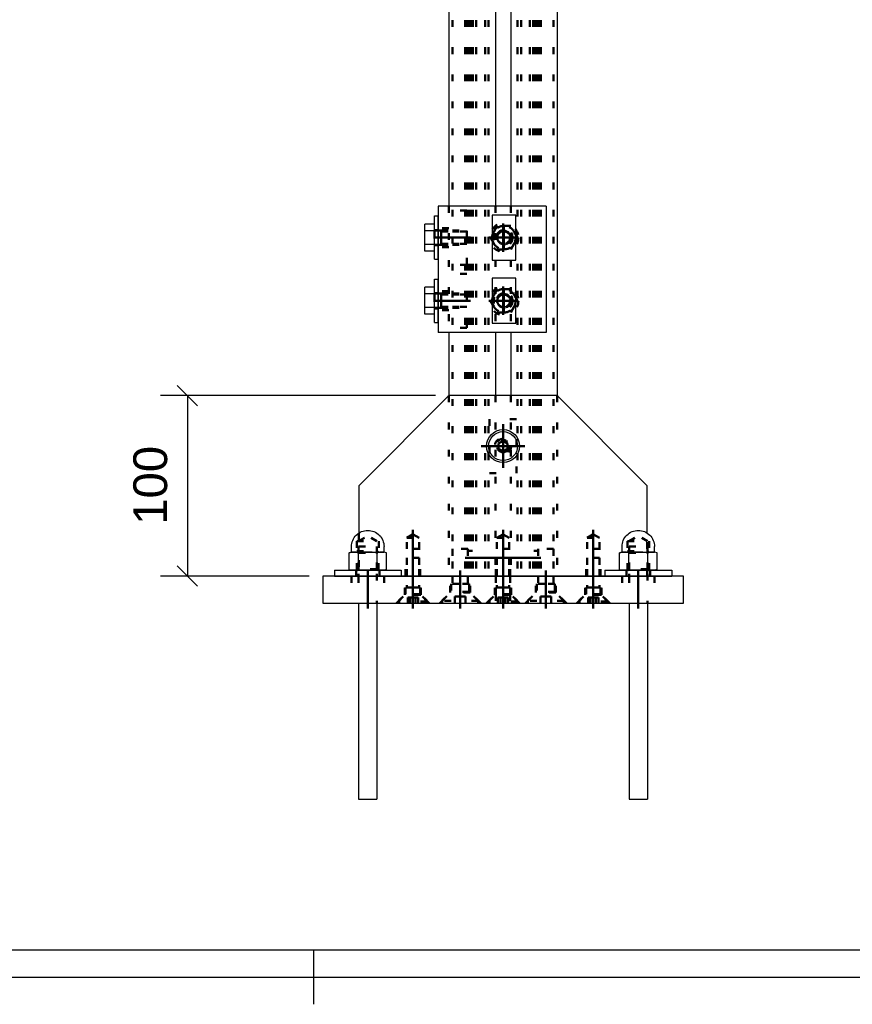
# Model space of a CAD drawing. Header units: millimetres. Extents: x -11 to 409, y -459 to -162.
# Tile 7 of 23: x 92 to 153, y -456 to -383. Entities that reach past the tile are written whole.
import ezdxf

# ---------------------------------------------------------------- set-up
doc = ezdxf.new("R2010")
doc.units = ezdxf.units.MM
doc.linetypes.add('DOT', pattern=[2, 0.5, -1.5])
doc.linetypes.add('STRICHPUNKT2', pattern=[18.5, 10, -4, 0.5, -4])
doc.layers.get('0').update_dxf_attribs({"linetype": 'CONTINUOUS'})
for name, color, linetype in [('DIM49', 4, 'CONTINUOUS'), ('LE_RED', 1, 'CONTINUOUS'), ('TXT_DIM49', 2, 'CONTINUOUS')]:
    doc.layers.add(name, color=color, linetype=linetype)
doc.layers.add('LE_ALL', color=7, linetype='CONTINUOUS', lineweight=50)
doc.styles.add('ARIAL', font='arial.ttf')

# ---------------------------------------------------------------- blocks, each defined once
blk = doc.blocks.new('DINA3_00002', base_point=(401.533, -452.238))
for p, q in [((401.533, -452.238), (-4.467, -452.238)), ((113.533, -456.238), (113.533, -452.238)), ((-6.467, -454.238), (403.533, -454.238))]:
    blk.add_line(p, q)
blk = doc.blocks.new('_ZBL0002_00001')
blk.add_blockref('DINA3_00002', (401.533, -452.238))
blk = doc.blocks.new('Profiel 60x60_00716', base_point=(130.065, -233.526))
for p, q in [((131.531, -233.526), (131.531, -411.259)), ((123.531, -331.255), (123.531, -397.255)), ((123.531, -406.588), (123.531, -411.259)), ((126.965, -406.588), (126.965, -411.259)), ((128.098, -406.588), (128.098, -411.259))]:
    blk.add_line(p, q)
for points in [[(126.965, -331.255), (126.965, -397.255)], [(128.098, -331.255), (128.098, -397.255)]]:
    blk.add_lwpolyline(points)
at = {"layer": 'LE_ALL', "color": 3, "linetype": 'DOT'}
for p, q in [((123.798, -233.526), (123.798, -424.592)), ((123.798, -233.526), (123.798, -424.592)), ((124.728, -233.526), (124.728, -424.592)), ((124.878, -233.526), (124.878, -424.592)), ((124.931, -233.526), (124.931, -424.592)), ((124.998, -233.526), (124.998, -424.592)), ((125.106, -233.526), (125.106, -424.592)), ((125.211, -233.526), (125.211, -424.592)), ((125.224, -233.526), (125.224, -424.592)), ((125.265, -233.526), (125.265, -424.592)), ((125.298, -233.526), (125.298, -424.592)), ((125.545, -233.526), (125.545, -424.592)), ((126.198, -233.526), (126.198, -424.592)), ((126.465, -233.526), (126.465, -424.592)), ((128.598, -233.526), (128.598, -424.592)), ((128.865, -233.526), (128.865, -424.592)), ((129.518, -233.526), (129.518, -424.592)), ((129.765, -233.526), (129.765, -424.592)), ((129.798, -233.526), (129.798, -424.592)), ((129.838, -233.526), (129.838, -424.592)), ((129.851, -233.526), (129.851, -424.592)), ((129.956, -233.526), (129.956, -424.592)), ((130.065, -233.526), (130.065, -424.592)), ((130.131, -233.526), (130.131, -424.592)), ((130.185, -233.526), (130.185, -424.592)), ((130.334, -233.526), (130.334, -424.592)), ((131.265, -233.526), (131.265, -424.592)), ((131.265, -233.526), (131.265, -424.592)), ((123.531, -411.259), (123.531, -424.592)), ((126.965, -411.259), (126.965, -424.592)), ((128.098, -411.259), (128.098, -424.592)), ((131.531, -411.259), (131.531, -424.592)), ((125.265, -422.725), (124.998, -422.725)), ((130.065, -422.725), (129.798, -422.725)), ((125.265, -423.792), (124.998, -423.792)), ((130.065, -423.792), (129.798, -423.792))]:
    blk.add_line(p, q, dxfattribs=at)
for points in [[(126.965, -397.255), (126.965, -406.588)], [(128.098, -397.255), (128.098, -406.588)]]:
    blk.add_lwpolyline(points, dxfattribs=at)
blk = doc.blocks.new('_00718', base_point=(130.331, -423.259))
at = {"layer": 'LE_ALL', "color": 1, "linetype": 'STRICHPUNKT2'}
blk.add_line((130.331, -423.259), (124.731, -423.259), dxfattribs=at)
blk = doc.blocks.new('_00717')
blk.add_blockref('_00718', (130.331, -423.259))
blk = doc.blocks.new('Profiel 60x60_00715')
for name, p in [('Profiel 60x60_00716', (130.065, -233.526)), ('_00717', (0, 0))]:
    blk.add_blockref(name, p)
blk = doc.blocks.new('Brede Strip 15x200_00721', base_point=(121.465, -425.975))
blk.add_lwpolyline([(140.864, -426.592), (140.864, -424.592), (114.198, -424.592), (114.198, -426.592)], close=True)
at = {"layer": 'LE_ALL', "color": 3, "linetype": 'DOT'}
for p, q in [((116.331, -424.592), (116.331, -426.592)), ((118.731, -424.592), (118.731, -426.592)), ((121.465, -425.975), (121.465, -424.592)), ((125.098, -425.81), (125.098, -424.592)), ((126.998, -424.592), (126.998, -425.431)), ((128.065, -424.592), (128.065, -425.431)), ((128.131, -425.975), (128.131, -424.592)), ((131.431, -425.81), (131.431, -424.592)), ((134.798, -425.975), (134.798, -424.592)), ((136.331, -424.592), (136.331, -426.592)), ((138.731, -424.592), (138.731, -426.592)), ((121.465, -425.975), (120.265, -425.975)), ((122.081, -426.592), (121.465, -425.975)), ((125.098, -425.81), (123.631, -425.81)), ((125.88, -426.592), (125.098, -425.81)), ((128.131, -425.975), (126.931, -425.975)), ((126.998, -425.931), (126.998, -426.592)), ((128.065, -425.931), (128.065, -426.592)), ((128.748, -426.592), (128.131, -425.975)), ((131.431, -425.81), (129.965, -425.81)), ((132.213, -426.592), (131.431, -425.81)), ((134.798, -425.975), (133.598, -425.975)), ((135.415, -426.592), (134.798, -425.975))]:
    blk.add_line(p, q, dxfattribs=at)
for points in [[(119.648, -426.592), (120.265, -425.975), (120.265, -424.592)], [(122.849, -426.592), (123.631, -425.81), (123.631, -424.592)], [(126.315, -426.592), (126.931, -425.975), (126.931, -424.592)], [(129.183, -426.592), (129.965, -425.81), (129.965, -424.592)], [(132.981, -426.592), (133.598, -425.975), (133.598, -424.592)]]:
    blk.add_lwpolyline(points, dxfattribs=at)
blk = doc.blocks.new('_00723', base_point=(137.531, -424.192))
at = {"layer": 'LE_ALL', "color": 1, "linetype": 'STRICHPUNKT2'}
for p, q in [((117.531, -424.192), (117.531, -426.992)), ((117.531, -424.192), (117.531, -426.992)), ((120.865, -426.992), (120.865, -424.192)), ((120.865, -426.992), (120.865, -424.192)), ((124.365, -426.992), (124.365, -424.192)), ((124.365, -426.992), (124.365, -424.192)), ((127.531, -426.992), (127.531, -424.192)), ((127.531, -426.992), (127.531, -424.192)), ((127.531, -424.325), (127.531, -426.859)), ((130.698, -426.992), (130.698, -424.192)), ((130.698, -426.992), (130.698, -424.192)), ((134.198, -426.992), (134.198, -424.192)), ((134.198, -426.992), (134.198, -424.192)), ((137.531, -424.192), (137.531, -426.992)), ((137.531, -424.192), (137.531, -426.992))]:
    blk.add_line(p, q, dxfattribs=at)
blk = doc.blocks.new('_00722')
blk.add_blockref('_00723', (137.531, -424.192))
blk = doc.blocks.new('Brede Strip 15x200_00720')
for name, p in [('Brede Strip 15x200_00721', (121.465, -425.975)), ('_00722', (0, 0))]:
    blk.add_blockref(name, p)
blk = doc.blocks.new('Carrosseriering M12 (ISO 7093 _ DIN 9021)_00727', base_point=(116.665, -424.592))
for p, q in [((115.065, -424.152), (119.998, -424.152)), ((115.065, -424.152), (115.065, -424.592)), ((115.065, -424.592), (119.998, -424.592)), ((119.998, -424.152), (119.998, -424.592))]:
    blk.add_line(p, q)
at = {"layer": 'LE_ALL', "color": 3, "linetype": 'DOT'}
for p, q in [((116.665, -424.592), (116.665, -424.152)), ((118.398, -424.592), (118.398, -424.152))]:
    blk.add_line(p, q, dxfattribs=at)
blk = doc.blocks.new('Carrosseriering M12 (ISO 7093 _ DIN 9021)_00726')
blk.add_blockref('Carrosseriering M12 (ISO 7093 _ DIN 9021)_00727', (116.665, -424.592))
blk = doc.blocks.new('Hoge dopmoer (DIN 1587)-M12_00729', base_point=(116.723, -422.752))
for p, q in [((118.917, -422.868), (118.731, -422.819)), ((118.917, -424.102), (118.917, -422.868)), ((116.146, -424.102), (116.331, -424.152)), ((118.917, -424.102), (118.731, -424.152)), ((116.492, -424.152), (116.331, -424.152)), ((118.57, -424.152), (117.531, -424.152)), ((118.731, -424.152), (118.57, -424.152))]:
    blk.add_line(p, q)
blk.add_lwpolyline([(116.331, -422.819), (116.331, -422.419, -0.414214), (117.531, -421.219, -0.414214), (118.731, -422.419)], format="xyb")
for points in [[(116.146, -424.102), (116.146, -422.868), (116.331, -422.819), (116.492, -422.819), (117.531, -422.819), (118.57, -422.819), (118.731, -422.819), (118.731, -422.419)], [(116.146, -424.102), (116.325, -424.14), (116.492, -424.152), (116.659, -424.14), (116.838, -424.102), (116.838, -422.868), (116.659, -422.831), (116.492, -422.819), (116.325, -422.831), (116.146, -422.868)], [(118.224, -424.102), (118.224, -422.868), (117.865, -422.831), (117.531, -422.819), (117.197, -422.831), (116.838, -422.868)], [(118.57, -422.819), (118.404, -422.831), (118.224, -422.868)], [(118.917, -422.868), (118.737, -422.831), (118.57, -422.819)], [(116.838, -424.102), (117.197, -424.14), (117.531, -424.152), (116.492, -424.152)], [(117.531, -424.152), (117.865, -424.14), (118.224, -424.102)], [(118.224, -424.102), (118.404, -424.14), (118.57, -424.152)], [(118.57, -424.152), (118.737, -424.14), (118.917, -424.102)]]:
    blk.add_lwpolyline(points)
at = {"layer": 'LE_ALL', "color": 3, "linetype": 'DOT'}
for p, q in [((116.851, -422.019), (117.531, -421.619)), ((118.211, -422.019), (117.531, -421.619)), ((116.723, -422.019), (118.339, -422.019)), ((116.723, -422.019), (116.723, -422.752)), ((118.339, -422.019), (118.339, -422.752)), ((116.723, -422.752), (118.339, -422.752)), ((116.731, -424.152), (116.731, -422.752)), ((118.331, -424.152), (118.331, -422.752))]:
    blk.add_line(p, q, dxfattribs=at)
blk = doc.blocks.new('GEWINDE_00731', base_point=(116.731, -424.152))
at = {"layer": 'LE_ALL', "color": 3, "linetype": 'DOT'}
for p, q in [((116.731, -424.152), (116.731, -422.752)), ((116.731, -422.752), (116.851, -422.872)), ((116.851, -424.083), (116.851, -422.872)), ((116.851, -422.872), (118.211, -422.872)), ((118.331, -422.752), (118.211, -422.872)), ((118.211, -424.083), (118.211, -422.872)), ((118.331, -424.152), (118.331, -422.752)), ((116.731, -424.152), (116.851, -424.083)), ((118.211, -424.083), (116.851, -424.083)), ((118.331, -424.152), (118.211, -424.083))]:
    blk.add_line(p, q, dxfattribs=at)
blk = doc.blocks.new('GEWINDE_00730')
blk.add_blockref('GEWINDE_00731', (116.731, -424.152))
blk = doc.blocks.new('Hoge dopmoer (DIN 1587)-M12_00728')
for name, p in [('Hoge dopmoer (DIN 1587)-M12_00729', (116.723, -422.752)), ('GEWINDE_00730', (0, 0))]:
    blk.add_blockref(name, p)
blk = doc.blocks.new('Draadstang-M12x140_00733', base_point=(116.851, -441.085))
for p, q in [((116.851, -426.592), (116.851, -441.085)), ((118.211, -426.592), (118.211, -441.085)), ((116.851, -441.085), (118.211, -441.085))]:
    blk.add_line(p, q)
at = {"layer": 'LE_ALL', "color": 3, "linetype": 'DOT'}
for p, q in [((116.851, -422.419), (118.211, -422.419)), ((118.211, -422.419), (118.211, -426.592))]:
    blk.add_line(p, q, dxfattribs=at)
blk.add_lwpolyline([(116.851, -422.419), (116.851, -424.592), (116.851, -426.592)], dxfattribs=at)
blk = doc.blocks.new('Draadstang-M12x140_00732')
blk.add_blockref('Draadstang-M12x140_00733', (116.851, -441.085))
blk = doc.blocks.new('Montage_00725')
for name in ['Hoge dopmoer (DIN 1587)-M12_00728', 'Draadstang-M12x140_00732', 'Carrosseriering M12 (ISO 7093 _ DIN 9021)_00726']:
    blk.add_blockref(name, (0, 0))
blk = doc.blocks.new('Carrosseriering M12 (ISO 7093 _ DIN 9021)_00736', base_point=(136.665, -424.592))
for p, q in [((135.065, -424.152), (139.998, -424.152)), ((135.065, -424.152), (135.065, -424.592)), ((135.065, -424.592), (139.998, -424.592)), ((139.998, -424.152), (139.998, -424.592))]:
    blk.add_line(p, q)
at = {"layer": 'LE_ALL', "color": 3, "linetype": 'DOT'}
for p, q in [((136.665, -424.592), (136.665, -424.152)), ((138.398, -424.592), (138.398, -424.152))]:
    blk.add_line(p, q, dxfattribs=at)
blk = doc.blocks.new('Carrosseriering M12 (ISO 7093 _ DIN 9021)_00735')
blk.add_blockref('Carrosseriering M12 (ISO 7093 _ DIN 9021)_00736', (136.665, -424.592))
blk = doc.blocks.new('Hoge dopmoer (DIN 1587)-M12_00738', base_point=(136.723, -422.752))
for p, q in [((138.917, -422.868), (138.731, -422.819)), ((138.917, -424.102), (138.917, -422.868)), ((136.146, -424.102), (136.331, -424.152)), ((138.917, -424.102), (138.731, -424.152)), ((136.492, -424.152), (136.331, -424.152)), ((138.57, -424.152), (137.531, -424.152)), ((138.731, -424.152), (138.57, -424.152))]:
    blk.add_line(p, q)
blk.add_lwpolyline([(136.331, -422.819), (136.331, -422.419, -0.414214), (137.531, -421.219, -0.414214), (138.731, -422.419)], format="xyb")
for points in [[(136.146, -424.102), (136.146, -422.868), (136.331, -422.819), (136.492, -422.819), (137.531, -422.819), (138.57, -422.819), (138.731, -422.819), (138.731, -422.419)], [(136.146, -424.102), (136.325, -424.14), (136.492, -424.152), (136.659, -424.14), (136.838, -424.102), (136.838, -422.868), (136.659, -422.831), (136.492, -422.819), (136.325, -422.831), (136.146, -422.868)], [(138.224, -424.102), (138.224, -422.868), (137.865, -422.831), (137.531, -422.819), (137.197, -422.831), (136.838, -422.868)], [(138.57, -422.819), (138.404, -422.831), (138.224, -422.868)], [(138.917, -422.868), (138.737, -422.831), (138.57, -422.819)], [(136.838, -424.102), (137.197, -424.14), (137.531, -424.152), (136.492, -424.152)], [(137.531, -424.152), (137.865, -424.14), (138.224, -424.102)], [(138.224, -424.102), (138.404, -424.14), (138.57, -424.152)], [(138.57, -424.152), (138.737, -424.14), (138.917, -424.102)]]:
    blk.add_lwpolyline(points)
at = {"layer": 'LE_ALL', "color": 3, "linetype": 'DOT'}
for p, q in [((136.851, -422.019), (137.531, -421.619)), ((138.211, -422.019), (137.531, -421.619)), ((136.723, -422.019), (138.339, -422.019)), ((136.723, -422.019), (136.723, -422.752)), ((138.339, -422.019), (138.339, -422.752)), ((136.723, -422.752), (138.339, -422.752)), ((136.731, -424.152), (136.731, -422.752)), ((138.331, -424.152), (138.331, -422.752))]:
    blk.add_line(p, q, dxfattribs=at)
blk = doc.blocks.new('GEWINDE_00740', base_point=(136.731, -424.152))
at = {"layer": 'LE_ALL', "color": 3, "linetype": 'DOT'}
for p, q in [((136.731, -424.152), (136.731, -422.752)), ((136.731, -422.752), (136.851, -422.872)), ((136.851, -424.083), (136.851, -422.872)), ((136.851, -422.872), (138.211, -422.872)), ((138.331, -422.752), (138.211, -422.872)), ((138.211, -424.083), (138.211, -422.872)), ((138.331, -424.152), (138.331, -422.752)), ((136.731, -424.152), (136.851, -424.083)), ((138.211, -424.083), (136.851, -424.083)), ((138.331, -424.152), (138.211, -424.083))]:
    blk.add_line(p, q, dxfattribs=at)
blk = doc.blocks.new('GEWINDE_00739')
blk.add_blockref('GEWINDE_00740', (136.731, -424.152))
blk = doc.blocks.new('Hoge dopmoer (DIN 1587)-M12_00737')
for name, p in [('Hoge dopmoer (DIN 1587)-M12_00738', (136.723, -422.752)), ('GEWINDE_00739', (0, 0))]:
    blk.add_blockref(name, p)
blk = doc.blocks.new('Draadstang-M12x140_00742', base_point=(136.851, -441.085))
for p, q in [((136.851, -426.592), (136.851, -441.085)), ((138.211, -426.592), (138.211, -441.085)), ((136.851, -441.085), (138.211, -441.085))]:
    blk.add_line(p, q)
at = {"layer": 'LE_ALL', "color": 3, "linetype": 'DOT'}
for p, q in [((136.851, -422.419), (138.211, -422.419)), ((138.211, -422.419), (138.211, -426.592))]:
    blk.add_line(p, q, dxfattribs=at)
blk.add_lwpolyline([(136.851, -422.419), (136.851, -424.592), (136.851, -426.592)], dxfattribs=at)
blk = doc.blocks.new('Draadstang-M12x140_00741')
blk.add_blockref('Draadstang-M12x140_00742', (136.851, -441.085))
blk = doc.blocks.new('Montage_00734')
for name in ['Hoge dopmoer (DIN 1587)-M12_00737', 'Draadstang-M12x140_00741', 'Carrosseriering M12 (ISO 7093 _ DIN 9021)_00735']:
    blk.add_blockref(name, (0, 0))
blk = doc.blocks.new('Montage voetplaat_00724')
for name in ['Montage_00725', 'Montage_00734']:
    blk.add_blockref(name, (0, 0))
blk = doc.blocks.new('Verzonken kopbout (DIN 7991_ISO 10642)-M10x30_00745', base_point=(130.131, -425.165))
at = {"layer": 'LE_ALL', "color": 3, "linetype": 'DOT'}
for p, q in [((130.131, -422.592), (130.131, -425.165)), ((131.265, -422.592), (130.131, -422.592)), ((131.265, -422.592), (131.265, -425.165)), ((130.031, -425.165), (130.031, -425.765)), ((131.365, -425.165), (130.031, -425.165)), ((130.131, -425.165), (131.265, -425.165)), ((131.365, -425.165), (131.365, -425.765)), ((129.365, -426.432), (130.031, -425.765)), ((130.298, -426.112), (130.298, -426.592)), ((130.698, -426.112), (130.698, -426.592)), ((131.098, -426.112), (131.098, -426.592)), ((129.365, -426.432), (129.365, -426.592)), ((132.031, -426.432), (129.365, -426.432)), ((132.031, -426.432), (132.031, -426.592))]:
    blk.add_line(p, q, dxfattribs=at)
for points in [[(132.031, -426.432), (131.365, -425.765), (130.031, -425.765)], [(131.098, -426.112), (130.698, -426.112), (130.298, -426.112)]]:
    blk.add_lwpolyline(points, dxfattribs=at)
blk = doc.blocks.new('Verzonken kopbout (DIN 7991_ISO 10642)-M10x30_00744')
blk.add_blockref('Verzonken kopbout (DIN 7991_ISO 10642)-M10x30_00745', (130.131, -425.165))
blk = doc.blocks.new('Verzonken kopbout (DIN 7991_ISO 10642)-M10x30_00749', base_point=(123.798, -425.165))
at = {"layer": 'LE_ALL', "color": 3, "linetype": 'DOT'}
for p, q in [((123.798, -422.592), (123.798, -425.165)), ((124.931, -422.592), (123.798, -422.592)), ((124.931, -422.592), (124.931, -425.165)), ((123.698, -425.165), (123.698, -425.765)), ((125.031, -425.165), (123.698, -425.165)), ((123.798, -425.165), (124.931, -425.165)), ((125.031, -425.165), (125.031, -425.765)), ((123.031, -426.432), (123.698, -425.765)), ((123.965, -426.112), (123.965, -426.592)), ((124.365, -426.112), (124.365, -426.592)), ((124.765, -426.112), (124.765, -426.592)), ((123.031, -426.432), (123.031, -426.592)), ((125.698, -426.432), (123.031, -426.432)), ((125.698, -426.432), (125.698, -426.592))]:
    blk.add_line(p, q, dxfattribs=at)
for points in [[(125.698, -426.432), (125.031, -425.765), (123.698, -425.765)], [(124.765, -426.112), (124.365, -426.112), (123.965, -426.112)]]:
    blk.add_lwpolyline(points, dxfattribs=at)
blk = doc.blocks.new('Verzonken kopbout (DIN 7991_ISO 10642)-M10x30_00748')
blk.add_blockref('Verzonken kopbout (DIN 7991_ISO 10642)-M10x30_00749', (123.798, -425.165))
blk = doc.blocks.new('Montage voetplaat_00743')
for name in ['Verzonken kopbout (DIN 7991_ISO 10642)-M10x30_00748', 'Verzonken kopbout (DIN 7991_ISO 10642)-M10x30_00744']:
    blk.add_blockref(name, (0, 0))
blk = doc.blocks.new('Voetplaat + montage_00719')
for name in ['Montage voetplaat_00724', 'Montage voetplaat_00743', 'Brede Strip 15x200_00720']:
    blk.add_blockref(name, (0, 0))
blk = doc.blocks.new('_D13', base_point=(102.698, -420.805))
at = {"layer": 'DIM49', "color": 1}
for p, q in [((104.948, -412.009), (103.448, -410.509)), ((122.531, -411.259), (102.198, -411.259)), ((104.198, -411.259), (104.198, -424.592)), ((103.448, -423.842), (104.948, -425.342)), ((113.198, -424.592), (102.198, -424.592))]:
    blk.add_line(p, q, dxfattribs=at)
at = {"layer": 'TXT_DIM49', "style": 'ARIAL'}
blk.add_text('100', height=2.5, rotation=90.00021, dxfattribs=at).set_placement((102.698, -420.805))
blk = doc.blocks.new('Plaatwerk D_ 12_00754', base_point=(121.398, -422.592))
for p, q in [((116.865, -417.925), (116.865, -421.421)), ((138.198, -421.421), (138.198, -417.925)), ((119.998, -424.592), (135.065, -424.592))]:
    blk.add_line(p, q)
blk.add_lwpolyline([(138.198, -417.925), (131.531, -411.259), (123.531, -411.259), (116.865, -417.925)])
blk.add_circle((127.531, -414.992), 1.217)
at = {"layer": 'LE_ALL', "color": 3, "linetype": 'DOT'}
for p, q in [((116.865, -421.421), (116.865, -424.592)), ((120.411, -421.765), (120.865, -421.504)), ((120.411, -421.765), (121.318, -421.765)), ((120.411, -422.592), (120.411, -421.765)), ((127.078, -421.765), (127.531, -421.504)), ((127.078, -421.765), (127.985, -421.765)), ((127.078, -422.592), (127.078, -421.765)), ((133.745, -421.765), (134.198, -421.504)), ((133.745, -421.765), (134.651, -421.765)), ((133.745, -422.592), (133.745, -421.765)), ((138.198, -424.592), (138.198, -421.421)), ((121.398, -422.592), (120.331, -422.592)), ((120.331, -424.592), (120.331, -422.592)), ((121.398, -424.592), (121.398, -422.592)), ((128.065, -422.592), (126.998, -422.592)), ((126.998, -424.592), (126.998, -422.592)), ((128.065, -424.592), (128.065, -422.592)), ((134.731, -422.592), (133.665, -422.592)), ((133.665, -424.592), (133.665, -422.592)), ((134.731, -424.592), (134.731, -422.592))]:
    blk.add_line(p, q, dxfattribs=at)
for points in [[(121.318, -422.592), (121.318, -421.765), (120.865, -421.504)], [(127.985, -422.592), (127.985, -421.765), (127.531, -421.504)], [(134.651, -422.592), (134.651, -421.765), (134.198, -421.504)]]:
    blk.add_lwpolyline(points, dxfattribs=at)
blk.add_circle((127.531, -414.992), 0.6, dxfattribs=at)
blk.add_blockref('_D13', (102.698, -420.805))
blk = doc.blocks.new('_00756', base_point=(127.531, -414.992))
at = {"layer": 'LE_ALL', "color": 1, "linetype": 'STRICHPUNKT2'}
for p, q in [((127.531, -414.992), (127.531, -413.375)), ((127.531, -414.992), (127.531, -413.992)), ((127.531, -414.992), (125.915, -414.992)), ((127.531, -414.992), (126.531, -414.992)), ((127.531, -414.992), (127.531, -416.609)), ((127.531, -414.992), (129.148, -414.992)), ((127.531, -414.992), (127.531, -415.992)), ((127.531, -414.992), (128.531, -414.992)), ((120.865, -424.859), (120.865, -421.191)), ((127.531, -424.859), (127.531, -421.191)), ((134.198, -424.859), (134.198, -421.191))]:
    blk.add_line(p, q, dxfattribs=at)
blk = doc.blocks.new('_00755')
blk.add_blockref('_00756', (127.531, -414.992))
blk = doc.blocks.new('DIN 76-M8_00758', base_point=(121.318, -424.592))
at = {"layer": 'LE_ALL', "color": 3, "linetype": 'DOT'}
for p, q in [((121.398, -422.592), (120.331, -422.592)), ((120.331, -424.592), (120.331, -422.592)), ((120.411, -424.592), (120.411, -422.592)), ((121.318, -424.592), (121.318, -422.592)), ((121.398, -424.592), (121.398, -422.592)), ((128.065, -422.592), (126.998, -422.592)), ((126.998, -424.592), (126.998, -422.592)), ((127.078, -424.592), (127.078, -422.592)), ((127.985, -424.592), (127.985, -422.592)), ((128.065, -424.592), (128.065, -422.592)), ((134.731, -422.592), (133.665, -422.592)), ((133.665, -424.592), (133.665, -422.592)), ((133.745, -424.592), (133.745, -422.592)), ((134.651, -424.592), (134.651, -422.592)), ((134.731, -424.592), (134.731, -422.592))]:
    blk.add_line(p, q, dxfattribs=at)
blk = doc.blocks.new('DIN 76-M8_00757')
blk.add_blockref('DIN 76-M8_00758', (121.318, -424.592))
blk = doc.blocks.new('Plaatwerk D_ 12_00753')
for name, p in [('Plaatwerk D_ 12_00754', (121.398, -422.592)), ('_00755', (0, 0)), ('DIN 76-M8_00757', (0, 0))]:
    blk.add_blockref(name, p)
blk = doc.blocks.new('_00762', base_point=(127.531, -414.992))
at = {"layer": 'LE_ALL', "color": 1, "linetype": 'STRICHPUNKT2'}
for p, q in [((127.531, -414.992), (127.531, -413.375)), ((127.531, -414.992), (127.531, -413.992)), ((127.531, -414.992), (125.915, -414.992)), ((127.531, -414.992), (126.531, -414.992)), ((127.531, -414.992), (127.531, -416.609)), ((127.531, -414.992), (129.148, -414.992)), ((127.531, -414.992), (127.531, -415.992)), ((127.531, -414.992), (128.531, -414.992)), ((120.865, -424.859), (120.865, -421.191)), ((127.531, -424.859), (127.531, -421.191)), ((134.198, -424.859), (134.198, -421.191))]:
    blk.add_line(p, q, dxfattribs=at)
blk = doc.blocks.new('_00761')
blk.add_blockref('_00762', (127.531, -414.992))
blk = doc.blocks.new('Plaatwerk D_ 12_00759')
blk.add_blockref('_00761', (0, 0))
blk = doc.blocks.new('Verzonken kopbout (DIN 7991_ISO 10642)-M8x25_00765', base_point=(133.745, -425.431))
at = {"layer": 'LE_ALL', "color": 3, "linetype": 'DOT'}
for p, q in [((133.745, -423.259), (133.745, -425.431)), ((134.651, -423.259), (133.745, -423.259)), ((134.651, -423.259), (134.651, -425.431)), ((133.665, -425.431), (133.665, -425.931)), ((134.731, -425.431), (133.665, -425.431)), ((133.745, -425.431), (134.651, -425.431)), ((134.731, -425.431), (134.731, -425.931)), ((133.131, -426.464), (133.665, -425.931)), ((133.813, -426.192), (133.813, -426.592)), ((134.005, -426.192), (134.005, -426.592)), ((134.39, -426.192), (134.39, -426.592)), ((134.583, -426.192), (134.583, -426.592)), ((133.131, -426.464), (133.131, -426.592)), ((135.265, -426.464), (133.131, -426.464)), ((135.265, -426.464), (135.265, -426.592))]:
    blk.add_line(p, q, dxfattribs=at)
for points in [[(135.265, -426.464), (134.731, -425.931), (133.665, -425.931)], [(134.583, -426.192), (134.39, -426.192), (134.005, -426.192), (133.813, -426.192)]]:
    blk.add_lwpolyline(points, dxfattribs=at)
blk = doc.blocks.new('Verzonken kopbout (DIN 7991_ISO 10642)-M8x25_00764')
blk.add_blockref('Verzonken kopbout (DIN 7991_ISO 10642)-M8x25_00765', (133.745, -425.431))
blk = doc.blocks.new('Verzonken kopbout (DIN 7991_ISO 10642)-M8x25_00767', base_point=(127.078, -425.431))
at = {"layer": 'LE_ALL', "color": 3, "linetype": 'DOT'}
for p, q in [((127.078, -423.259), (127.078, -425.431)), ((127.985, -423.259), (127.078, -423.259)), ((127.985, -423.259), (127.985, -425.431)), ((126.998, -425.431), (126.998, -425.931)), ((128.065, -425.431), (126.998, -425.431)), ((127.078, -425.431), (127.985, -425.431)), ((128.065, -425.431), (128.065, -425.931)), ((126.465, -426.464), (126.998, -425.931)), ((127.146, -426.192), (127.146, -426.592)), ((127.339, -426.192), (127.339, -426.592)), ((127.724, -426.192), (127.724, -426.592)), ((127.916, -426.192), (127.916, -426.592)), ((126.465, -426.464), (126.465, -426.592)), ((128.598, -426.464), (126.465, -426.464)), ((128.598, -426.464), (128.598, -426.592))]:
    blk.add_line(p, q, dxfattribs=at)
for points in [[(128.598, -426.464), (128.065, -425.931), (126.998, -425.931)], [(127.916, -426.192), (127.724, -426.192), (127.339, -426.192), (127.146, -426.192)]]:
    blk.add_lwpolyline(points, dxfattribs=at)
blk = doc.blocks.new('Verzonken kopbout (DIN 7991_ISO 10642)-M8x25_00766')
blk.add_blockref('Verzonken kopbout (DIN 7991_ISO 10642)-M8x25_00767', (127.078, -425.431))
blk = doc.blocks.new('Verzonken kopbout (DIN 7991_ISO 10642)-M8x25_00769', base_point=(120.411, -425.431))
at = {"layer": 'LE_ALL', "color": 3, "linetype": 'DOT'}
for p, q in [((120.411, -423.259), (120.411, -425.431)), ((121.318, -423.259), (120.411, -423.259)), ((121.318, -423.259), (121.318, -425.431)), ((120.331, -425.431), (120.331, -425.931)), ((121.398, -425.431), (120.331, -425.431)), ((120.411, -425.431), (121.318, -425.431)), ((121.398, -425.431), (121.398, -425.931)), ((119.798, -426.464), (120.331, -425.931)), ((120.48, -426.192), (120.48, -426.592)), ((120.672, -426.192), (120.672, -426.592)), ((121.057, -426.192), (121.057, -426.592)), ((121.249, -426.192), (121.249, -426.592)), ((119.798, -426.464), (119.798, -426.592)), ((121.931, -426.464), (119.798, -426.464)), ((121.931, -426.464), (121.931, -426.592))]:
    blk.add_line(p, q, dxfattribs=at)
for points in [[(121.931, -426.464), (121.398, -425.931), (120.331, -425.931)], [(121.249, -426.192), (121.057, -426.192), (120.672, -426.192), (120.48, -426.192)]]:
    blk.add_lwpolyline(points, dxfattribs=at)
blk = doc.blocks.new('Verzonken kopbout (DIN 7991_ISO 10642)-M8x25_00768')
blk.add_blockref('Verzonken kopbout (DIN 7991_ISO 10642)-M8x25_00769', (120.411, -425.431))
blk = doc.blocks.new('Montage_00763')
for name in ['Verzonken kopbout (DIN 7991_ISO 10642)-M8x25_00768', 'Verzonken kopbout (DIN 7991_ISO 10642)-M8x25_00766', 'Verzonken kopbout (DIN 7991_ISO 10642)-M8x25_00764']:
    blk.add_blockref(name, (0, 0))
blk = doc.blocks.new('1011 Moerblok M8_00779', base_point=(128.531, -416.992))
at = {"layer": 'LE_ALL', "color": 3, "linetype": 'DOT'}
blk.add_lwpolyline([(128.531, -416.992), (128.531, -412.992), (126.531, -412.992), (126.531, -416.992)], close=True, dxfattribs=at)
blk = doc.blocks.new('_00781', base_point=(127.531, -414.992))
at = {"layer": 'LE_ALL', "color": 1, "linetype": 'STRICHPUNKT2'}
for q in [(127.531, -414.192), (127.531, -414.192), (126.731, -414.992), (126.731, -414.992), (127.531, -415.792), (128.331, -414.992), (127.531, -415.792), (128.331, -414.992)]:
    blk.add_line((127.531, -414.992), q, dxfattribs=at)
blk = doc.blocks.new('_00780')
blk.add_blockref('_00781', (127.531, -414.992))
blk = doc.blocks.new('1011 Moerblok M8_00778')
for name, p in [('1011 Moerblok M8_00779', (128.531, -416.992)), ('_00780', (0, 0))]:
    blk.add_blockref(name, p)
blk = doc.blocks.new('Verzonken kopbout (DIN 7991_ISO 10642)-M8x20_00783', base_point=(127.078, -414.992))
blk.add_lwpolyline([(127.198, -414.799), (127.198, -415.184), (127.531, -415.377), (127.865, -415.184), (127.865, -414.799), (127.531, -414.607)], close=True)
blk.add_circle((127.531, -414.992), 1.067)
at = {"layer": 'LE_ALL', "color": 3, "linetype": 'DOT'}
for radius in [0.533, 0.453]:
    blk.add_circle((127.531, -414.992), radius, dxfattribs=at)
blk = doc.blocks.new('GEWINDE_00785', base_point=(127.093, -415.11))
at = {"layer": 'LE_ALL', "color": 3, "linetype": 'DOT'}
blk.add_lwpolyline([(127.093, -415.11, 0.339113), (127.531, -415.445, 1.140985), (127.413, -414.554)], format="xyb", dxfattribs=at)
blk = doc.blocks.new('GEWINDE_00784')
blk.add_blockref('GEWINDE_00785', (127.093, -415.11))
blk = doc.blocks.new('Verzonken kopbout (DIN 7991_ISO 10642)-M8x20_00782')
for name, p in [('Verzonken kopbout (DIN 7991_ISO 10642)-M8x20_00783', (127.078, -414.992)), ('GEWINDE_00784', (0, 0))]:
    blk.add_blockref(name, p)
blk = doc.blocks.new('Montage baluster_00777')
for name in ['1011 Moerblok M8_00778', 'Verzonken kopbout (DIN 7991_ISO 10642)-M8x20_00782']:
    blk.add_blockref(name, (0, 0))
blk = doc.blocks.new('_00789', base_point=(127.531, -414.992))
at = {"layer": 'LE_ALL', "color": 1, "linetype": 'STRICHPUNKT2'}
for q in [(127.531, -414.192), (127.531, -414.192), (126.731, -414.992), (126.731, -414.992), (127.531, -415.792), (128.331, -414.992), (127.531, -415.792), (128.331, -414.992)]:
    blk.add_line((127.531, -414.992), q, dxfattribs=at)
blk = doc.blocks.new('_00788')
blk.add_blockref('_00789', (127.531, -414.992))
blk = doc.blocks.new('1011 Moerblok M8_00787')
blk.add_blockref('_00788', (0, 0))
blk = doc.blocks.new('Verzonken kopbout (DIN 7991_ISO 10642)-M8x20_00791', base_point=(127.865, -414.799))
at = {"layer": 'LE_ALL', "color": 3, "linetype": 'DOT'}
blk.add_lwpolyline([(127.865, -414.799), (127.865, -415.184), (127.531, -415.377), (127.198, -415.184), (127.198, -414.799), (127.531, -414.607)], close=True, dxfattribs=at)
blk = doc.blocks.new('Verzonken kopbout (DIN 7991_ISO 10642)-M8x20_00790')
blk.add_blockref('Verzonken kopbout (DIN 7991_ISO 10642)-M8x20_00791', (127.865, -414.799))
blk = doc.blocks.new('Montage baluster_00786')
for name in ['1011 Moerblok M8_00787', 'Verzonken kopbout (DIN 7991_ISO 10642)-M8x20_00790']:
    blk.add_blockref(name, (0, 0))
blk = doc.blocks.new('Schoren + montage_00752')
for name in ['Plaatwerk D_ 12_00753', 'Montage baluster_00777', 'Plaatwerk D_ 12_00759', 'Montage baluster_00786', 'Montage_00763']:
    blk.add_blockref(name, (0, 0))
blk = doc.blocks.new('Hoeklijn 60x60x6_00925', base_point=(123.531, -397.255))
for p, q in [((122.731, -397.255), (122.731, -406.588)), ((130.731, -397.255), (122.731, -397.255)), ((130.731, -397.255), (130.731, -406.588)), ((130.731, -406.588), (122.731, -406.588))]:
    blk.add_line(p, q)
at = {"layer": 'LE_ALL', "color": 3, "linetype": 'DOT'}
for p, q in [((123.531, -397.255), (123.531, -406.588)), ((123.531, -398.888), (122.731, -398.888)), ((123.531, -400.288), (122.731, -400.288)), ((123.531, -403.555), (122.731, -403.555)), ((123.531, -404.955), (122.731, -404.955))]:
    blk.add_line(p, q, dxfattribs=at)
for centre in [(127.531, -399.588), (127.531, -404.255)]:
    blk.add_circle(centre, 0.7, dxfattribs=at)
blk = doc.blocks.new('_00927', base_point=(122.381, -404.255))
at = {"layer": 'LE_ALL', "color": 1, "linetype": 'STRICHPUNKT2'}
for p, q in [((127.531, -399.588), (127.531, -398.538)), ((127.531, -399.588), (127.531, -398.538)), ((122.381, -399.588), (123.881, -399.588)), ((122.381, -399.588), (123.881, -399.588)), ((127.531, -399.588), (126.481, -399.588)), ((127.531, -399.588), (126.481, -399.588)), ((127.531, -399.588), (128.581, -399.588)), ((127.531, -399.588), (127.531, -400.638)), ((127.531, -399.588), (128.581, -399.588)), ((127.531, -399.588), (127.531, -400.638)), ((127.531, -404.255), (127.531, -403.205)), ((127.531, -404.255), (127.531, -403.205)), ((122.381, -404.255), (123.881, -404.255)), ((122.381, -404.255), (123.881, -404.255)), ((127.531, -404.255), (126.481, -404.255)), ((127.531, -404.255), (126.481, -404.255)), ((127.531, -404.255), (128.581, -404.255)), ((127.531, -404.255), (127.531, -405.305)), ((127.531, -404.255), (127.531, -405.305)), ((127.531, -404.255), (128.581, -404.255))]:
    blk.add_line(p, q, dxfattribs=at)
blk = doc.blocks.new('_00926')
blk.add_blockref('_00927', (122.381, -404.255))
blk = doc.blocks.new('Hoeklijn 60x60x6_00924')
for name, p in [('Hoeklijn 60x60x6_00925', (123.531, -397.255)), ('_00926', (0, 0))]:
    blk.add_blockref(name, p)
blk = doc.blocks.new('1011-2 Moerblok M8 SMALL_00930', base_point=(127.083, -399.727))
blk.add_lwpolyline([(128.465, -401.255), (128.465, -397.921), (126.731, -397.921), (126.731, -401.255)], close=True)
at = {"layer": 'LE_RED'}
blk.add_lwpolyline([(127.083, -399.727, 0.876436), (128.131, -399.588, 0.493526), (127.459, -399.073)], format="xyb", dxfattribs=at)
blk = doc.blocks.new('DIN 13-M8_00932', base_point=(127.145, -399.588))
blk.add_circle((127.598, -399.588), 0.453)
at = {"layer": 'LE_RED'}
for start, end in [(0, 105.07006), (-164.92994, 0)]:
    blk.add_arc((127.598, -399.588), 0.533, start, end, dxfattribs=at)
blk = doc.blocks.new('DIN 13-M8_00931')
blk.add_blockref('DIN 13-M8_00932', (127.145, -399.588))
blk = doc.blocks.new('_00934', base_point=(127.598, -399.588))
at = {"layer": 'LE_ALL', "color": 1, "linetype": 'STRICHPUNKT2'}
for q in [(127.598, -398.788), (127.598, -398.788), (126.798, -399.588), (126.798, -399.588), (127.598, -400.388), (128.398, -399.588), (127.598, -400.388), (128.398, -399.588)]:
    blk.add_line((127.598, -399.588), q, dxfattribs=at)
blk = doc.blocks.new('_00933')
blk.add_blockref('_00934', (127.598, -399.588))
blk = doc.blocks.new('1011-2 Moerblok M8 SMALL_00929')
for name, p in [('1011-2 Moerblok M8 SMALL_00930', (127.083, -399.727)), ('_00933', (0, 0)), ('DIN 13-M8_00931', (0, 0))]:
    blk.add_blockref(name, p)
blk = doc.blocks.new('Sluitring (DIN 125)-M8_00936', base_point=(127.038, -399.588))
at = {"layer": 'LE_ALL', "color": 3, "linetype": 'DOT'}
for radius in [1.067, 0.56]:
    blk.add_circle((127.598, -399.588), radius, dxfattribs=at)
blk = doc.blocks.new('Sluitring (DIN 125)-M8_00935')
blk.add_blockref('Sluitring (DIN 125)-M8_00936', (127.038, -399.588))
blk = doc.blocks.new('Zeskant tapbout-M8x16 (DIN 933)_00938', base_point=(127.598, -400.455))
at = {"layer": 'LE_ALL', "color": 3, "linetype": 'DOT'}
blk.add_lwpolyline([(128.098, -400.455), (128.599, -399.588), (128.098, -398.721), (127.097, -398.721), (126.597, -399.588), (127.097, -400.455)], close=True, dxfattribs=at)
blk.add_circle((127.598, -399.588), 0.453, dxfattribs=at)
for start, end in [(150, -150), (90, 150), (30, 90), (-30, 30), (-150, -90), (-90, -30)]:
    blk.add_arc((127.598, -399.588), 0.867, start, end, dxfattribs=at)
blk = doc.blocks.new('GEWINDE_00940', base_point=(127.083, -399.727))
blk.add_lwpolyline([(127.083, -399.727, -0.06585), (127.065, -399.588, -0.339113), (127.459, -399.073)], format="xyb")
blk = doc.blocks.new('GEWINDE_00939')
blk.add_blockref('GEWINDE_00940', (127.083, -399.727))
blk = doc.blocks.new('Zeskant tapbout-M8x16 (DIN 933)_00937')
for name, p in [('Zeskant tapbout-M8x16 (DIN 933)_00938', (127.598, -400.455)), ('GEWINDE_00939', (0, 0))]:
    blk.add_blockref(name, p)
blk = doc.blocks.new('Montage scherm_00928')
for name in ['1011-2 Moerblok M8 SMALL_00929', 'Sluitring (DIN 125)-M8_00935', 'Zeskant tapbout-M8x16 (DIN 933)_00937']:
    blk.add_blockref(name, (0, 0))
blk = doc.blocks.new('1011-2 Moerblok M8 SMALL_00943', base_point=(127.083, -404.393))
blk.add_lwpolyline([(128.465, -405.921), (128.465, -402.588), (126.731, -402.588), (126.731, -405.921)], close=True)
at = {"layer": 'LE_RED'}
blk.add_lwpolyline([(127.083, -404.393, 0.876436), (128.131, -404.255, 0.493526), (127.459, -403.74)], format="xyb", dxfattribs=at)
blk = doc.blocks.new('DIN 13-M8_00945', base_point=(127.145, -404.255))
blk.add_circle((127.598, -404.255), 0.453)
at = {"layer": 'LE_RED'}
for start, end in [(0, 105.07006), (-164.92994, 0)]:
    blk.add_arc((127.598, -404.255), 0.533, start, end, dxfattribs=at)
blk = doc.blocks.new('DIN 13-M8_00944')
blk.add_blockref('DIN 13-M8_00945', (127.145, -404.255))
blk = doc.blocks.new('_00947', base_point=(127.598, -404.255))
at = {"layer": 'LE_ALL', "color": 1, "linetype": 'STRICHPUNKT2'}
for q in [(127.598, -403.455), (127.598, -403.455), (126.798, -404.255), (126.798, -404.255), (127.598, -405.055), (128.398, -404.255), (127.598, -405.055), (128.398, -404.255)]:
    blk.add_line((127.598, -404.255), q, dxfattribs=at)
blk = doc.blocks.new('_00946')
blk.add_blockref('_00947', (127.598, -404.255))
blk = doc.blocks.new('1011-2 Moerblok M8 SMALL_00942')
for name, p in [('1011-2 Moerblok M8 SMALL_00943', (127.083, -404.393)), ('_00946', (0, 0)), ('DIN 13-M8_00944', (0, 0))]:
    blk.add_blockref(name, p)
blk = doc.blocks.new('Sluitring (DIN 125)-M8_00949', base_point=(127.038, -404.255))
at = {"layer": 'LE_ALL', "color": 3, "linetype": 'DOT'}
for radius in [1.067, 0.56]:
    blk.add_circle((127.598, -404.255), radius, dxfattribs=at)
blk = doc.blocks.new('Sluitring (DIN 125)-M8_00948')
blk.add_blockref('Sluitring (DIN 125)-M8_00949', (127.038, -404.255))
blk = doc.blocks.new('Zeskant tapbout-M8x16 (DIN 933)_00951', base_point=(127.598, -405.121))
at = {"layer": 'LE_ALL', "color": 3, "linetype": 'DOT'}
blk.add_lwpolyline([(128.098, -405.121), (128.599, -404.255), (128.098, -403.388), (127.097, -403.388), (126.597, -404.255), (127.097, -405.121)], close=True, dxfattribs=at)
blk.add_circle((127.598, -404.255), 0.453, dxfattribs=at)
for start, end in [(90, 150), (30, 90), (150, -150), (-30, 30), (-150, -90), (-90, -30)]:
    blk.add_arc((127.598, -404.255), 0.867, start, end, dxfattribs=at)
blk = doc.blocks.new('GEWINDE_00953', base_point=(127.083, -404.393))
blk.add_lwpolyline([(127.083, -404.393, -0.06585), (127.065, -404.255, -0.339113), (127.459, -403.74)], format="xyb")
blk = doc.blocks.new('GEWINDE_00952')
blk.add_blockref('GEWINDE_00953', (127.083, -404.393))
blk = doc.blocks.new('Zeskant tapbout-M8x16 (DIN 933)_00950')
for name, p in [('Zeskant tapbout-M8x16 (DIN 933)_00951', (127.598, -405.121)), ('GEWINDE_00952', (0, 0))]:
    blk.add_blockref(name, p)
blk = doc.blocks.new('Montage scherm_00941')
for name in ['1011-2 Moerblok M8 SMALL_00942', 'Sluitring (DIN 125)-M8_00948', 'Zeskant tapbout-M8x16 (DIN 933)_00950']:
    blk.add_blockref(name, (0, 0))
blk = doc.blocks.new('1011 Moerblok M8_00956', base_point=(123.798, -404.788))
at = {"layer": 'LE_ALL', "color": 3, "linetype": 'DOT'}
for p, q in [((123.798, -403.721), (124.865, -403.721)), ((123.798, -404.788), (124.865, -404.788)), ((124.865, -406.255), (123.798, -406.255))]:
    blk.add_line(p, q, dxfattribs=at)
blk.add_lwpolyline([(124.865, -406.255), (124.865, -402.255), (123.798, -402.255)], dxfattribs=at)
blk = doc.blocks.new('DIN 13-M8_00958', base_point=(123.798, -403.801))
at = {"layer": 'LE_ALL', "color": 3, "linetype": 'DOT'}
for p, q in [((123.798, -403.721), (124.865, -403.721)), ((123.798, -403.801), (124.865, -403.801)), ((123.798, -404.708), (124.865, -404.708)), ((123.798, -404.788), (124.865, -404.788))]:
    blk.add_line(p, q, dxfattribs=at)
blk = doc.blocks.new('DIN 13-M8_00957')
blk.add_blockref('DIN 13-M8_00958', (123.798, -403.801))
blk = doc.blocks.new('_00960', base_point=(123.531, -404.255))
at = {"layer": 'LE_ALL', "color": 1, "linetype": 'STRICHPUNKT2'}
blk.add_line((123.531, -404.255), (125.131, -404.255), dxfattribs=at)
blk = doc.blocks.new('_00959')
blk.add_blockref('_00960', (123.531, -404.255))
blk = doc.blocks.new('1011 Moerblok M8_00955')
for name, p in [('1011 Moerblok M8_00956', (123.798, -404.788)), ('DIN 13-M8_00957', (0, 0)), ('_00959', (0, 0))]:
    blk.add_blockref(name, p)
blk = doc.blocks.new('Carrosseriering M8 (ISO 7093 _ DIN 9021)_00962', base_point=(122.731, -404.815))
for p, q in [((122.465, -402.655), (122.731, -402.655)), ((122.465, -405.855), (122.465, -402.655)), ((122.731, -405.855), (122.731, -402.655)), ((122.465, -405.855), (122.731, -405.855))]:
    blk.add_line(p, q)
at = {"layer": 'LE_ALL', "color": 3, "linetype": 'DOT'}
for p, q in [((122.731, -403.695), (122.465, -403.695)), ((122.731, -404.815), (122.465, -404.815))]:
    blk.add_line(p, q, dxfattribs=at)
blk = doc.blocks.new('Carrosseriering M8 (ISO 7093 _ DIN 9021)_00961')
blk.add_blockref('Carrosseriering M8 (ISO 7093 _ DIN 9021)_00962', (122.731, -404.815))
blk = doc.blocks.new('Zeskant tapbout-M8x18 (DIN 933)_00964', base_point=(122.965, -404.708))
for p, q in [((122.465, -403.254), (121.758, -403.254)), ((122.465, -403.754), (122.465, -403.254)), ((122.465, -404.755), (121.758, -404.755)), ((121.758, -405.255), (121.758, -404.755)), ((122.465, -405.255), (121.758, -405.255))]:
    blk.add_line(p, q)
for points in [[(121.758, -404.755), (121.758, -403.754), (121.758, -403.254)], [(122.465, -405.255), (122.465, -404.755), (122.465, -403.754), (121.758, -403.754)]]:
    blk.add_lwpolyline(points)
at = {"layer": 'LE_ALL', "color": 3, "linetype": 'DOT'}
for p, q in [((122.465, -403.721), (122.465, -404.788)), ((122.731, -403.721), (122.465, -403.721)), ((122.965, -403.721), (122.731, -403.721)), ((122.965, -403.721), (122.965, -404.788)), ((122.965, -404.708), (122.965, -403.801)), ((124.865, -403.801), (122.965, -403.801)), ((122.731, -404.788), (122.465, -404.788)), ((122.965, -404.788), (122.731, -404.788)), ((124.865, -404.708), (122.965, -404.708))]:
    blk.add_line(p, q, dxfattribs=at)
blk = doc.blocks.new('GEWINDE_00966', base_point=(122.965, -404.708))
at = {"layer": 'LE_ALL', "color": 3, "linetype": 'DOT'}
for p, q in [((122.965, -403.801), (124.865, -403.801)), ((122.965, -404.708), (124.865, -404.708)), ((122.965, -404.788), (124.865, -404.788))]:
    blk.add_line(p, q, dxfattribs=at)
blk.add_lwpolyline([(122.965, -404.788), (122.965, -403.721), (124.865, -403.721)], dxfattribs=at)
blk = doc.blocks.new('GEWINDE_00965')
blk.add_blockref('GEWINDE_00966', (122.965, -404.708))
blk = doc.blocks.new('Zeskant tapbout-M8x18 (DIN 933)_00963')
for name, p in [('Zeskant tapbout-M8x18 (DIN 933)_00964', (122.965, -404.708)), ('GEWINDE_00965', (0, 0))]:
    blk.add_blockref(name, p)
blk = doc.blocks.new('Montage baluster_00954')
for name in ['1011 Moerblok M8_00955', 'Carrosseriering M8 (ISO 7093 _ DIN 9021)_00961', 'Zeskant tapbout-M8x18 (DIN 933)_00963']:
    blk.add_blockref(name, (0, 0))
blk = doc.blocks.new('1011 Moerblok M8_00969', base_point=(123.798, -400.121))
at = {"layer": 'LE_ALL', "color": 3, "linetype": 'DOT'}
for p, q in [((123.798, -399.055), (124.865, -399.055)), ((123.798, -400.121), (124.865, -400.121)), ((124.865, -401.588), (123.798, -401.588))]:
    blk.add_line(p, q, dxfattribs=at)
blk.add_lwpolyline([(124.865, -401.588), (124.865, -397.588), (123.798, -397.588)], dxfattribs=at)
blk = doc.blocks.new('DIN 13-M8_00971', base_point=(123.798, -399.135))
at = {"layer": 'LE_ALL', "color": 3, "linetype": 'DOT'}
for p, q in [((123.798, -399.055), (124.865, -399.055)), ((123.798, -399.135), (124.865, -399.135)), ((123.798, -400.041), (124.865, -400.041)), ((123.798, -400.121), (124.865, -400.121))]:
    blk.add_line(p, q, dxfattribs=at)
blk = doc.blocks.new('DIN 13-M8_00970')
blk.add_blockref('DIN 13-M8_00971', (123.798, -399.135))
blk = doc.blocks.new('_00973', base_point=(123.531, -399.588))
at = {"layer": 'LE_ALL', "color": 1, "linetype": 'STRICHPUNKT2'}
blk.add_line((123.531, -399.588), (125.131, -399.588), dxfattribs=at)
blk = doc.blocks.new('_00972')
blk.add_blockref('_00973', (123.531, -399.588))
blk = doc.blocks.new('1011 Moerblok M8_00968')
for name, p in [('1011 Moerblok M8_00969', (123.798, -400.121)), ('DIN 13-M8_00970', (0, 0)), ('_00972', (0, 0))]:
    blk.add_blockref(name, p)
blk = doc.blocks.new('Carrosseriering M8 (ISO 7093 _ DIN 9021)_00975', base_point=(122.731, -400.148))
for p, q in [((122.465, -397.988), (122.731, -397.988)), ((122.465, -401.188), (122.465, -397.988)), ((122.731, -401.188), (122.731, -397.988)), ((122.465, -401.188), (122.731, -401.188))]:
    blk.add_line(p, q)
at = {"layer": 'LE_ALL', "color": 3, "linetype": 'DOT'}
for p, q in [((122.731, -399.028), (122.465, -399.028)), ((122.731, -400.148), (122.465, -400.148))]:
    blk.add_line(p, q, dxfattribs=at)
blk = doc.blocks.new('Carrosseriering M8 (ISO 7093 _ DIN 9021)_00974')
blk.add_blockref('Carrosseriering M8 (ISO 7093 _ DIN 9021)_00975', (122.731, -400.148))
blk = doc.blocks.new('Zeskant tapbout-M8x18 (DIN 933)_00977', base_point=(122.965, -400.041))
for p, q in [((122.465, -398.587), (121.758, -398.587)), ((122.465, -399.088), (122.465, -398.587)), ((122.465, -400.088), (121.758, -400.088)), ((121.758, -400.589), (121.758, -400.088)), ((122.465, -400.589), (121.758, -400.589))]:
    blk.add_line(p, q)
for points in [[(121.758, -400.088), (121.758, -399.088), (121.758, -398.587)], [(122.465, -400.589), (122.465, -400.088), (122.465, -399.088), (121.758, -399.088)]]:
    blk.add_lwpolyline(points)
at = {"layer": 'LE_ALL', "color": 3, "linetype": 'DOT'}
for p, q in [((122.465, -399.055), (122.465, -400.121)), ((122.731, -399.055), (122.465, -399.055)), ((122.965, -399.055), (122.731, -399.055)), ((122.965, -399.055), (122.965, -400.121)), ((122.965, -400.041), (122.965, -399.135)), ((124.865, -399.135), (122.965, -399.135)), ((122.731, -400.121), (122.465, -400.121)), ((122.965, -400.121), (122.731, -400.121)), ((124.865, -400.041), (122.965, -400.041))]:
    blk.add_line(p, q, dxfattribs=at)
blk = doc.blocks.new('GEWINDE_00979', base_point=(122.965, -400.041))
at = {"layer": 'LE_ALL', "color": 3, "linetype": 'DOT'}
for p, q in [((122.965, -399.135), (124.865, -399.135)), ((122.965, -400.041), (124.865, -400.041)), ((122.965, -400.121), (124.865, -400.121))]:
    blk.add_line(p, q, dxfattribs=at)
blk.add_lwpolyline([(122.965, -400.121), (122.965, -399.055), (124.865, -399.055)], dxfattribs=at)
blk = doc.blocks.new('GEWINDE_00978')
blk.add_blockref('GEWINDE_00979', (122.965, -400.041))
blk = doc.blocks.new('Zeskant tapbout-M8x18 (DIN 933)_00976')
for name, p in [('Zeskant tapbout-M8x18 (DIN 933)_00977', (122.965, -400.041)), ('GEWINDE_00978', (0, 0))]:
    blk.add_blockref(name, p)
blk = doc.blocks.new('Montage baluster_00967')
for name in ['1011 Moerblok M8_00968', 'Zeskant tapbout-M8x18 (DIN 933)_00976', 'Carrosseriering M8 (ISO 7093 _ DIN 9021)_00974']:
    blk.add_blockref(name, (0, 0))
blk = doc.blocks.new('Bevestigingshoeklijn_00923')
for name in ['Montage baluster_00967', 'Hoeklijn 60x60x6_00924', 'Montage scherm_00928', 'Montage baluster_00954', 'Montage scherm_00941']:
    blk.add_blockref(name, (0, 0))
blk = doc.blocks.new('Losse delen_00806')
blk.add_blockref('Bevestigingshoeklijn_00923', (0, 0))
blk = doc.blocks.new('Eind koker_00714')
for name in ['Profiel 60x60_00715', 'Losse delen_00806', 'Schoren + montage_00752', 'Voetplaat + montage_00719']:
    blk.add_blockref(name, (0, 0))
blk = doc.blocks.new('_A3D0006_00713')
blk.add_blockref('Eind koker_00714', (0, 0))
blk = doc.blocks.new('_ANS0006_00712')
blk.add_blockref('_A3D0006_00713', (0, 0))

msp = doc.modelspace()

# ---------------------------------------------------------------- block references
for name in ['_ZBL0002_00001', '_ANS0006_00712']:
    msp.add_blockref(name, (0, 0))

doc.saveas('drawing.dxf')
